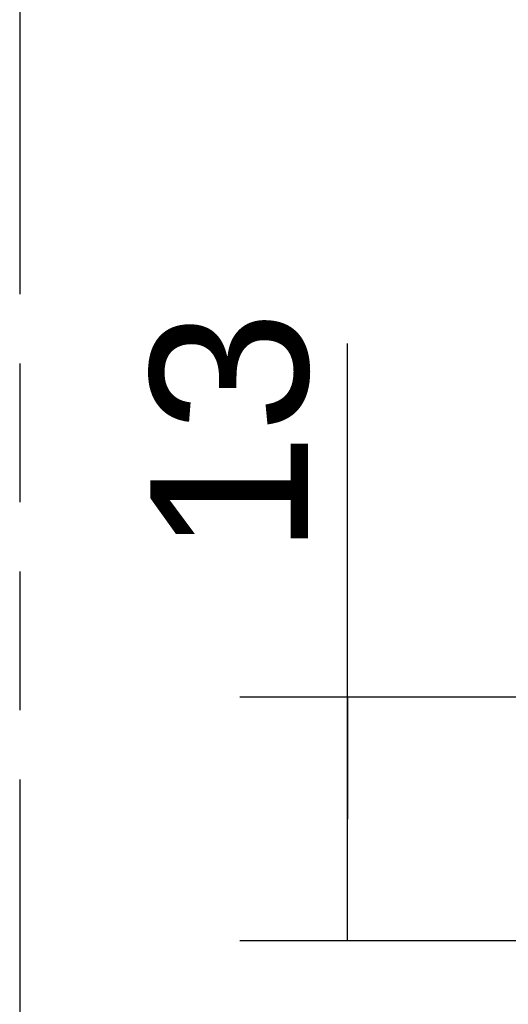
# Model space of a CAD drawing. Header units: millimetres. Extents: x 0 to 210, y 0 to 297.
# Tile 4 of 22: x 50 to 57, y 149 to 162. Entities that reach past the tile are written whole.
import ezdxf

# ---------------------------------------------------------------- set-up
doc = ezdxf.new("R2010")
doc.units = ezdxf.units.MM
doc.header["$LTSCALE"] = 19.36
doc.linetypes.add('PHANTOM', pattern=[0.8, 0.45, -0.05, 0.1, -0.05, 0.1, -0.05])
doc.layers.get('0').update_dxf_attribs({"linetype": 'CONTINUOUS'})
doc.layers.add('DEFAULT_3', color=7, linetype='PHANTOM')
doc.layers.add('Z_DIM_2D', color=7, linetype='CONTINUOUS')
doc.styles.add('TEXTSTYLE_3', font='helveticaneueltw1g-ltcn.otf')
doc.dimstyles.new('DIMSTYLE_6', dxfattribs={"dimtxt": 2.2, "dimasz": 3.5, "dimexe": 1.5, "dimexo": 0, "dimgap": 0.55, "dimtad": 1, "dimdec": 0, "dimlfac": 3.846154, "dimdsep": 46, "dimtxsty": 'TEXTSTYLE_3', "dimblk": '_FILLED', "dimblk1": '_FILLED', "dimblk2": '_FILLED', "dimcen": 0.09, "dimclrt": 5, "dimadec": 4, "dimazin": 2, "dimtp": 0.2, "dimtm": 0.2, "dimtfac": 1, "dimtdec": 0, "dimtofl": 0, "dimtmove": 0, "dimatfit": 3, "dimldrblk": '_FILLED', "dimfxl": 1, "dimtolj": 1, "dimarcsym": 0})

# ---------------------------------------------------------------- blocks, each defined once
blk = doc.blocks.new('*D6')
at = {"layer": 'Z_DIM_2D', "color": 2, "linetype": 'CONTINUOUS'}
for p, q in [((54.703, 151.15), (54.703, 157.788)), ((59.905, 152.852), (53.203, 152.852)), ((54.703, 152.852), (54.703, 151.15)), ((54.703, 149.448), (54.703, 151.15)), ((59.905, 149.448), (53.203, 149.448))]:
    blk.add_line(p, q, dxfattribs=at)
at = {"layer": 'Z_DIM_2D', "color": 5, "linetype": 'CONTINUOUS', "style": 'TEXTSTYLE_3'}
blk.add_text('13', height=2.2, rotation=90, dxfattribs=at).set_placement((54.153, 154.833))
blk = doc.blocks.new('_FILLED')
at = {"color": 0, "linetype": 'BYBLOCK'}
blk.add_solid([(0, 0), (-1, 0.125), (-1, -0.125)], dxfattribs=at)
blk = doc.blocks.new('_NONE')

msp = doc.modelspace()

# ---------------------------------------------------------------- linework, layer by layer
at = {"layer": 'DEFAULT_3', "color": 7, "linetype": 'PHANTOM'}
msp.add_line((50.128636, 182.68), (50.128636, 132.68), dxfattribs=at)

# ---------------------------------------------------------------- dimensions: what is measured, and where the dimension line sits
at = {"layer": 'Z_DIM_2D', "color": 2, "linetype": 'CONTINUOUS'}
dim = msp.add_linear_dim(base=(54.702775, 149.448274), p1=(59.90494, 152.852025), p2=(59.90494, 149.448274), angle=270, dimstyle='DIMSTYLE_6', override={"dimblk1": 'NONE', "dimblk2": 'NONE', "dimsah": 1}, dxfattribs=at)
dim.commit()
dim.dimension.update_dxf_attribs({"geometry": '*D6', "text_midpoint": (54.702775, 156.355774), "dimtype": 160})

doc.saveas('drawing.dxf')
